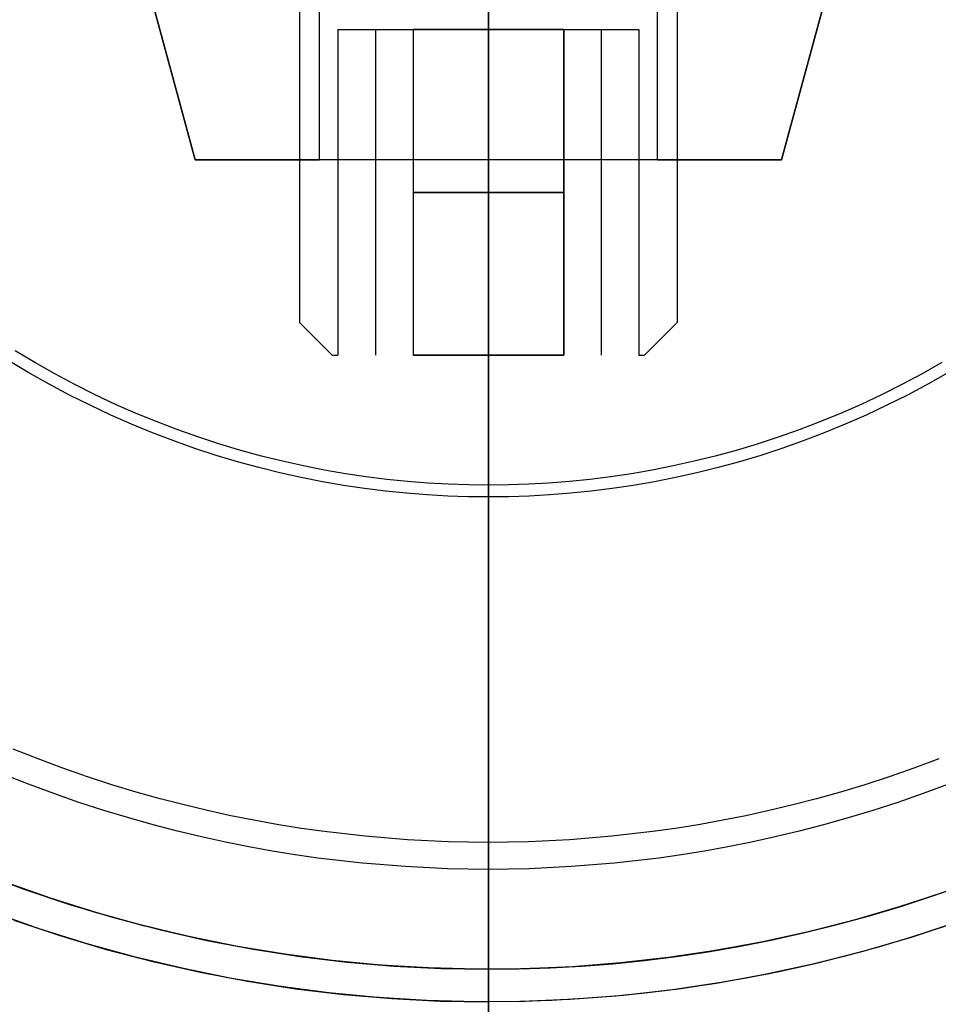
# Model space of a CAD drawing. Header units: millimetres. Extents: x -356 to 356, y -410 to 410.
# Tile 42 of 126: x -7 to 7, y -22 to -7. Entities that reach past the tile are written whole.
import ezdxf

# ---------------------------------------------------------------- set-up
doc = ezdxf.new("R2010")
doc.units = ezdxf.units.MM
doc.header["$MEASUREMENT"] = 0
doc.layers.add('1', color=7, linetype='Continuous')

msp = doc.modelspace()

# ---------------------------------------------------------------- linework, layer by layer
at = {"layer": '1', "color": 252, "extrusion": (-0.000237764, 0, 1)}
msp.add_lwpolyline([(-27.549, 0), (-27.533, -0.95), (-27.484, -1.899), (-27.402, -2.846), (-27.287, -3.789), (-27.14, -4.728), (-26.961, -5.661), (-26.75, -6.587), (-26.506, -7.506), (-26.231, -8.416), (-25.925, -9.315), (-25.588, -10.204), (-25.221, -11.08), (-24.823, -11.943), (-24.396, -12.792), (-23.94, -13.626), (-23.456, -14.443), (-22.943, -15.243), (-22.404, -16.025), (-21.837, -16.788), (-21.245, -17.531), (-20.627, -18.253), (-19.985, -18.953), (-19.319, -19.631), (-18.629, -20.285), (-17.918, -20.915), (-17.186, -21.521), (-16.433, -22.1), (-15.66, -22.653), (-14.869, -23.179), (-14.06, -23.678), (-13.234, -24.148), (-12.393, -24.59), (-11.537, -25.002), (-10.667, -25.385), (-9.784, -25.737), (-8.89, -26.059), (-7.985, -26.349), (-7.071, -26.608), (-6.149, -26.836), (-5.219, -27.031), (-4.283, -27.194), (-3.341, -27.325), (-2.396, -27.423), (-1.448, -27.489), (-0.499, -27.522), (0.452, -27.522), (1.401, -27.489), (2.349, -27.423), (3.294, -27.325), (4.235, -27.194), (5.172, -27.031), (6.101, -26.836), (7.024, -26.608), (7.938, -26.349), (8.843, -26.059), (9.737, -25.737), (10.62, -25.385), (11.49, -25.002), (12.346, -24.59), (13.187, -24.148), (14.013, -23.678), (14.822, -23.179), (15.613, -22.653), (16.385, -22.1), (17.138, -21.521), (17.871, -20.915), (18.582, -20.285), (19.271, -19.631), (19.937, -18.953), (20.58, -18.253), (21.197, -17.531), (21.79, -16.788), (22.356, -16.025), (22.896, -15.243), (23.409, -14.443), (23.893, -13.626), (24.349, -12.792), (24.776, -11.943), (25.174, -11.08), (25.541, -10.204), (25.878, -9.315), (26.184, -8.416), (26.459, -7.506), (26.702, -6.587), (26.914, -5.661), (27.093, -4.728), (27.24, -3.789), (27.355, -2.846), (27.437, -1.899), (27.486, -0.95), (27.502, 0)], dxfattribs=at)
at = {"layer": '1', "color": 252, "extrusion": (-8.22423e-05, 0, 1)}
msp.add_lwpolyline([(-26.534, 0), (-26.518, -0.916), (-26.471, -1.83), (-26.392, -2.742), (-26.282, -3.651), (-26.14, -4.556), (-25.967, -5.455), (-25.763, -6.348), (-25.529, -7.233), (-25.264, -8.11), (-24.969, -8.977), (-24.644, -9.833), (-24.29, -10.677), (-23.907, -11.509), (-23.496, -12.327), (-23.056, -13.131), (-22.589, -13.918), (-22.095, -14.689), (-21.575, -15.443), (-21.029, -16.178), (-20.458, -16.894), (-19.863, -17.59), (-19.244, -18.265), (-18.602, -18.918), (-17.938, -19.548), (-17.253, -20.156), (-16.547, -20.739), (-15.821, -21.297), (-15.077, -21.83), (-14.314, -22.337), (-13.535, -22.818), (-12.739, -23.271), (-11.928, -23.697), (-11.103, -24.094), (-10.265, -24.463), (-9.414, -24.802), (-8.553, -25.112), (-7.681, -25.392), (-6.8, -25.642), (-5.911, -25.861), (-5.015, -26.049), (-4.112, -26.206), (-3.206, -26.332), (-2.295, -26.427), (-1.381, -26.49), (-0.466, -26.522), (0.45, -26.522), (1.365, -26.49), (2.278, -26.427), (3.189, -26.332), (4.096, -26.206), (4.998, -26.049), (5.894, -25.861), (6.784, -25.642), (7.665, -25.392), (8.536, -25.112), (9.398, -24.802), (10.249, -24.463), (11.087, -24.094), (11.912, -23.697), (12.723, -23.271), (13.518, -22.818), (14.298, -22.337), (15.06, -21.83), (15.805, -21.297), (16.53, -20.739), (17.236, -20.156), (17.922, -19.548), (18.586, -18.918), (19.228, -18.265), (19.847, -17.59), (20.442, -16.894), (21.013, -16.178), (21.559, -15.443), (22.079, -14.689), (22.573, -13.918), (23.04, -13.131), (23.479, -12.327), (23.891, -11.509), (24.274, -10.677), (24.628, -9.833), (24.953, -8.977), (25.248, -8.11), (25.512, -7.233), (25.747, -6.348), (25.951, -5.455), (26.124, -4.556), (26.265, -3.651), (26.376, -2.742), (26.455, -1.83), (26.502, -0.916), (26.518, 0)], dxfattribs=at)
at = {"layer": '1', "color": 252}
for points in [[(-4.5, -9), (-6.466, -1.755)], [(-4.5, -9), (-6.466, -1.755)], [(-6.466, -1.755), (-4.5, -9)], [(6.466, -1.755), (4.5, -9)], [(4.5, -9), (6.466, -1.755)], [(6.466, -1.755), (4.5, -9)], [(0, -25), (0, -4.6)], [(0, -25), (0, -4.6)], [(0, -5), (0, -26.026)], [(0, -5), (0, -26.026)], [(-2.594, -9), (-2.594, -5.186)], [(0, -9), (0, -5.186)], [(0, -5.186), (0, -9)], [(0, -9), (0, -5.186)], [(0, -14.175), (0, -5.275)], [(0, -13.994), (0, -5.275)], [(2.594, -9), (2.594, -5.186)], [(0, -6.7), (0, -9)], [(4.5, -9), (-4.5, -9)], [(4.5, -9), (-4.5, -9)], [(-4.5, -9), (-2.594, -9)], [(2.594, -9), (4.5, -9)], [(0, -13.994), (-0.307, -13.99), (-0.616, -13.98), (-0.928, -13.962), (-1.242, -13.938), (-1.558, -13.906), (-1.875, -13.866), (-2.194, -13.818), (-2.514, -13.763), (-2.836, -13.7), (-3.158, -13.628), (-3.48, -13.548), (-3.802, -13.46), (-4.124, -13.364), (-4.446, -13.259), (-4.767, -13.145), (-5.086, -13.023), (-5.405, -12.893), (-5.721, -12.754), (-6.035, -12.606), (-6.347, -12.45), (-6.656, -12.285), (-6.961, -12.112), (-7.263, -11.931)], [(0, -14.175), (-0.311, -14.172), (-0.624, -14.161), (-0.94, -14.144), (-1.258, -14.119), (-1.578, -14.086), (-1.9, -14.046), (-2.223, -13.998), (-2.547, -13.942), (-2.873, -13.877), (-3.199, -13.805), (-3.526, -13.724), (-3.852, -13.635), (-4.179, -13.537), (-4.504, -13.431), (-4.829, -13.316), (-5.153, -13.192), (-5.476, -13.06), (-5.796, -12.919), (-6.114, -12.769), (-6.43, -12.611), (-6.743, -12.444), (-7.053, -12.269), (-7.359, -12.085)], [(6.961, -12.112), (6.656, -12.285), (6.347, -12.45), (6.035, -12.606), (5.721, -12.754), (5.405, -12.893), (5.086, -13.023), (4.767, -13.145), (4.446, -13.259), (4.124, -13.364), (3.802, -13.46), (3.48, -13.548), (3.158, -13.628), (2.836, -13.7), (2.514, -13.763), (2.194, -13.818), (1.875, -13.866), (1.558, -13.906), (1.242, -13.938), (0.928, -13.962), (0.616, -13.98), (0.307, -13.99), (0, -13.994)], [(7.053, -12.269), (6.743, -12.444), (6.43, -12.611), (6.114, -12.769), (5.796, -12.919), (5.476, -13.06), (5.153, -13.192), (4.829, -13.316), (4.504, -13.431), (4.179, -13.537), (3.852, -13.635), (3.526, -13.724), (3.199, -13.805), (2.873, -13.877), (2.547, -13.942), (2.223, -13.998), (1.9, -14.046), (1.578, -14.086), (1.258, -14.119), (0.94, -14.144), (0.624, -14.161), (0.311, -14.172), (0, -14.175)], [(6.912, -18.197), (6.531, -18.338), (6.152, -18.47), (5.777, -18.592), (5.404, -18.705), (5.036, -18.808), (4.67, -18.903), (4.309, -18.99), (3.951, -19.068), (3.598, -19.138), (3.248, -19.201), (2.903, -19.257), (2.562, -19.306), (1.894, -19.384), (1.244, -19.437), (0.613, -19.467), (0, -19.477), (-0.613, -19.467), (-1.244, -19.437), (-1.894, -19.384), (-2.562, -19.306), (-2.903, -19.257), (-3.248, -19.201), (-3.598, -19.138), (-3.951, -19.068), (-4.309, -18.99), (-4.67, -18.903), (-5.036, -18.808), (-5.404, -18.705), (-5.777, -18.592), (-6.152, -18.47), (-6.531, -18.338), (-6.912, -18.197), (-7.295, -18.045)], [(7.06, -18.584), (6.671, -18.728), (6.284, -18.863), (5.901, -18.988), (5.52, -19.103), (5.144, -19.208), (4.771, -19.305), (4.401, -19.394), (4.036, -19.474), (3.675, -19.546), (3.318, -19.61), (2.965, -19.667), (2.617, -19.717), (1.935, -19.796), (1.271, -19.85), (0.626, -19.881), (0, -19.891), (-0.626, -19.881), (-1.271, -19.85), (-1.935, -19.796), (-2.617, -19.717), (-2.965, -19.667), (-3.318, -19.61), (-3.675, -19.546), (-4.036, -19.474), (-4.401, -19.394), (-4.771, -19.305), (-5.144, -19.208), (-5.52, -19.103), (-5.901, -18.988), (-6.284, -18.863), (-6.671, -18.728), (-7.06, -18.584), (-7.452, -18.429)], [(-7.796, -19.944), (-7.116, -20.198), (-6.428, -20.43), (-5.733, -20.637), (-5.031, -20.821), (-4.323, -20.981), (-3.611, -21.116), (-2.894, -21.227), (-2.173, -21.314), (-1.45, -21.376), (-0.725, -21.413), (0, -21.425)], [(6.985, -20.244), (6.286, -20.474), (5.579, -20.68), (4.865, -20.861), (4.146, -21.017), (3.421, -21.148), (2.693, -21.254), (1.961, -21.335), (1.227, -21.39), (0.491, -21.42), (-0.245, -21.424), (-0.981, -21.403), (-1.716, -21.356), (-2.449, -21.284), (-3.179, -21.186), (-3.905, -21.063), (-4.626, -20.916), (-5.342, -20.743), (-6.051, -20.546), (-6.753, -20.324), (-7.447, -20.078)], [(7.056, -20.22), (6.356, -20.452), (5.648, -20.661), (4.934, -20.845), (4.213, -21.003), (3.488, -21.137), (2.758, -21.245), (2.026, -21.328), (1.29, -21.386), (0.553, -21.418), (-0.184, -21.424), (-0.922, -21.405), (-1.658, -21.36), (-2.392, -21.29), (-3.124, -21.194), (-3.851, -21.073), (-4.574, -20.927), (-5.292, -20.756), (-6.003, -20.56), (-6.707, -20.339), (-7.403, -20.094)], [(0, -21.425), (0.472, -21.42), (0.947, -21.404), (1.427, -21.377), (1.909, -21.339), (2.395, -21.29), (2.884, -21.229), (3.374, -21.156), (3.867, -21.07), (4.361, -20.973), (4.856, -20.863), (5.351, -20.74), (5.847, -20.605), (6.343, -20.457), (6.837, -20.295), (7.33, -20.121)], [(7.15, -20.717), (6.434, -20.952), (5.71, -21.162), (4.98, -21.348), (4.243, -21.507), (3.502, -21.642), (2.756, -21.75), (2.007, -21.832), (1.255, -21.889), (0.502, -21.919), (-0.251, -21.924), (-1.004, -21.902), (-1.757, -21.854), (-2.507, -21.78), (-3.253, -21.681), (-3.997, -21.555), (-4.735, -21.404), (-5.467, -21.227), (-6.193, -21.025), (-6.912, -20.798), (-7.622, -20.546)], [(7.222, -20.691), (6.505, -20.93), (5.781, -21.143), (5.05, -21.331), (4.313, -21.493), (3.57, -21.63), (2.823, -21.741), (2.073, -21.826), (1.32, -21.885), (0.566, -21.918), (-0.189, -21.924), (-0.943, -21.905), (-1.697, -21.859), (-2.449, -21.787), (-3.197, -21.689), (-3.942, -21.565), (-4.682, -21.415), (-5.416, -21.24), (-6.144, -21.039), (-6.865, -20.814), (-7.577, -20.563)], [(-7.284, -20.669), (-6.58, -20.906), (-5.868, -21.119), (-5.15, -21.307), (-4.425, -21.47), (-3.696, -21.609), (-2.962, -21.723), (-2.224, -21.811), (-1.484, -21.875), (-0.743, -21.913), (0, -21.925)], [(6.998, -20.769), (6.492, -20.934), (5.985, -21.086), (5.477, -21.224), (4.97, -21.35), (4.463, -21.462), (3.958, -21.562), (3.454, -21.649), (2.951, -21.724), (2.451, -21.787), (1.954, -21.837), (1.46, -21.876), (0.97, -21.904), (0.483, -21.92), (0, -21.925)], [(0, -21.925), (0, -21.425)]]:
    msp.add_lwpolyline(points, dxfattribs=at)
at = {"layer": '1', "color": 60}
for points in [[(-2.897, -2.5), (-2.897, -11.5)], [(0, -2.5), (0, -11.5)], [(0, -2.5), (0, -11.5)], [(2.897, -2.5), (2.897, -11.5)], [(-2.309, -7), (-2.309, -12)], [(-2.309, -7), (2.309, -7)], [(-1.732, -7), (-1.732, -12)], [(-1.732, -7), (-1.732, -12)], [(-1.155, -7), (-1.155, -12)], [(1.155, -7), (-1.155, -7)], [(-1.155, -7), (-1.155, -12)], [(-1.155, -7), (1.155, -7)], [(0, -7), (0, -12)], [(0, -7), (0, -12)], [(1.155, -12), (1.155, -7)], [(1.155, -7), (1.155, -12)], [(1.732, -7), (1.732, -12)], [(1.732, -7), (1.732, -12)], [(2.309, -7), (2.309, -12)], [(1.155, -9.5), (-1.155, -9.5)], [(-1.155, -9.5), (1.155, -9.5)], [(-2.398, -12), (-2.897, -11.5)], [(2.397, -12), (2.897, -11.5)], [(-2.398, -12), (-2.309, -12)], [(1.155, -12), (-1.155, -12)], [(-1.155, -12), (1.155, -12)], [(2.309, -12), (2.397, -12)]]:
    msp.add_lwpolyline(points, dxfattribs=at)
at = {"layer": '1', "color": 60, "extrusion": (0, 1, 0)}
for points in [[(0, -317.897), (-0.101, -317.896), (-0.201, -317.891), (-0.301, -317.882), (-0.401, -317.87), (-0.5, -317.854), (-0.599, -317.835), (-0.697, -317.812), (-0.794, -317.786), (-0.891, -317.757), (-0.986, -317.725), (-1.08, -317.689), (-1.172, -317.65), (-1.264, -317.607), (-1.353, -317.562), (-1.441, -317.513), (-1.528, -317.462), (-1.612, -317.407), (-1.695, -317.35), (-1.776, -317.29), (-1.854, -317.227), (-1.93, -317.161), (-2.004, -317.093), (-2.075, -317.022), (-2.144, -316.949), (-2.211, -316.873), (-2.274, -316.795), (-2.335, -316.715), (-2.393, -316.633), (-2.449, -316.549), (-2.501, -316.463), (-2.55, -316.376), (-2.596, -316.286), (-2.639, -316.195), (-2.679, -316.103), (-2.716, -316.009), (-2.749, -315.914), (-2.779, -315.819), (-2.806, -315.722), (-2.83, -315.624), (-2.85, -315.525), (-2.866, -315.426), (-2.879, -315.326), (-2.889, -315.226), (-2.895, -315.126), (-2.897, -315.025), (-2.897, -314.925), (-2.892, -314.824), (-2.884, -314.724), (-2.873, -314.624), (-2.858, -314.524), (-2.84, -314.425), (-2.818, -314.327), (-2.793, -314.23), (-2.765, -314.133), (-2.733, -314.038), (-2.698, -313.944), (-2.66, -313.851), (-2.618, -313.759), (-2.574, -313.669), (-2.526, -313.58), (-2.475, -313.494), (-2.421, -313.409), (-2.365, -313.325), (-2.305, -313.244), (-2.243, -313.165), (-2.178, -313.089), (-2.11, -313.014), (-2.04, -312.942), (-1.967, -312.873), (-1.892, -312.806), (-1.815, -312.741), (-1.735, -312.68), (-1.654, -312.621), (-1.57, -312.565), (-1.485, -312.512), (-1.398, -312.462), (-1.309, -312.415), (-1.218, -312.371), (-1.126, -312.33), (-1.033, -312.293), (-0.938, -312.259), (-0.843, -312.228), (-0.746, -312.2), (-0.648, -312.176), (-0.55, -312.155), (-0.451, -312.138), (-0.351, -312.124), (-0.251, -312.113), (-0.151, -312.106), (-0.05, -312.103), (0.05, -312.103), (0.151, -312.106), (0.251, -312.113), (0.351, -312.124), (0.451, -312.138), (0.55, -312.155), (0.648, -312.176), (0.746, -312.2), (0.843, -312.228), (0.938, -312.259), (1.033, -312.293), (1.126, -312.33), (1.218, -312.371), (1.309, -312.415), (1.398, -312.462), (1.485, -312.512), (1.57, -312.565), (1.654, -312.621), (1.735, -312.68), (1.815, -312.741), (1.892, -312.806), (1.967, -312.873), (2.04, -312.942), (2.11, -313.014), (2.178, -313.089), (2.243, -313.165), (2.305, -313.244), (2.365, -313.325), (2.421, -313.409), (2.475, -313.494), (2.526, -313.58), (2.574, -313.669), (2.618, -313.759), (2.66, -313.851), (2.698, -313.944), (2.733, -314.038), (2.765, -314.133), (2.793, -314.23), (2.818, -314.327), (2.84, -314.425), (2.858, -314.524), (2.873, -314.624), (2.884, -314.724), (2.892, -314.824), (2.897, -314.925), (2.897, -315.025), (2.895, -315.126), (2.889, -315.226), (2.879, -315.326), (2.866, -315.426), (2.85, -315.525), (2.83, -315.624), (2.806, -315.722), (2.779, -315.819), (2.749, -315.914), (2.716, -316.009), (2.679, -316.103), (2.639, -316.195), (2.596, -316.286), (2.55, -316.376), (2.501, -316.463), (2.449, -316.549), (2.393, -316.633), (2.335, -316.715), (2.274, -316.795), (2.211, -316.873), (2.144, -316.949), (2.075, -317.022), (2.004, -317.093), (1.93, -317.161), (1.854, -317.227), (1.776, -317.29), (1.695, -317.35), (1.612, -317.407), (1.528, -317.462), (1.441, -317.513), (1.353, -317.562), (1.264, -317.607), (1.172, -317.65), (1.08, -317.689), (0.986, -317.725), (0.891, -317.757), (0.794, -317.786), (0.697, -317.812), (0.599, -317.835), (0.5, -317.854), (0.401, -317.87), (0.301, -317.882), (0.201, -317.891), (0.101, -317.896), (0, -317.897)], [(1.155, -313), (2.309, -315)], [(2.309, -315), (1.155, -317)], [(-1.155, -317), (-2.309, -315)], [(-2.309, -315), (-1.155, -313)], [(1.155, -313), (2.309, -315)], [(2.309, -315), (1.155, -317)], [(-1.155, -317), (-2.309, -315)], [(-2.309, -315), (-1.155, -313)], [(0, -317.897), (0.1, -317.896), (0.2, -317.891), (0.3, -317.882), (0.399, -317.87), (0.498, -317.854), (0.596, -317.836), (0.693, -317.813), (0.79, -317.788), (0.886, -317.759), (0.981, -317.727), (1.074, -317.691), (1.166, -317.652), (1.257, -317.611), (1.347, -317.566), (1.434, -317.518), (1.52, -317.467), (1.605, -317.413), (1.687, -317.356), (1.767, -317.296), (1.845, -317.234), (1.921, -317.169), (1.995, -317.101), (2.066, -317.031), (2.135, -316.959), (2.202, -316.884), (2.265, -316.807), (2.326, -316.727), (2.385, -316.646), (2.44, -316.563), (2.492, -316.478), (2.542, -316.391), (2.588, -316.302), (2.632, -316.212), (2.672, -316.12), (2.709, -316.027), (2.743, -315.933), (2.774, -315.838), (2.801, -315.742), (2.825, -315.645), (2.845, -315.547), (2.863, -315.448), (2.876, -315.349), (2.887, -315.25), (2.894, -315.15), (2.897, -315.05), (2.897, -314.95), (2.894, -314.85), (2.887, -314.75), (2.876, -314.651), (2.863, -314.552), (2.845, -314.453), (2.825, -314.355), (2.801, -314.258), (2.774, -314.162), (2.743, -314.067), (2.709, -313.973), (2.672, -313.88), (2.632, -313.788), (2.588, -313.698), (2.542, -313.609), (2.492, -313.522), (2.44, -313.437), (2.385, -313.354), (2.326, -313.273), (2.265, -313.193), (2.202, -313.116), (2.135, -313.041), (2.066, -312.969), (1.995, -312.899), (1.921, -312.831), (1.845, -312.766), (1.767, -312.704), (1.687, -312.644), (1.605, -312.587), (1.52, -312.533), (1.434, -312.482), (1.347, -312.434), (1.257, -312.389), (1.166, -312.348), (1.074, -312.309), (0.981, -312.273), (0.886, -312.241), (0.79, -312.212), (0.693, -312.187), (0.596, -312.164), (0.498, -312.146), (0.399, -312.13), (0.3, -312.118), (0.2, -312.109), (0.1, -312.104), (0, -312.103)], [(0, -312.103), (-0.1, -312.104), (-0.2, -312.109), (-0.3, -312.118), (-0.399, -312.13), (-0.498, -312.146), (-0.596, -312.164), (-0.693, -312.187), (-0.79, -312.212), (-0.886, -312.241), (-0.981, -312.273), (-1.074, -312.309), (-1.166, -312.348), (-1.257, -312.389), (-1.347, -312.434), (-1.434, -312.482), (-1.52, -312.533), (-1.605, -312.587), (-1.687, -312.644), (-1.767, -312.704), (-1.845, -312.766), (-1.921, -312.831), (-1.995, -312.899), (-2.066, -312.969), (-2.135, -313.041), (-2.202, -313.116), (-2.265, -313.193), (-2.326, -313.273), (-2.385, -313.354), (-2.44, -313.437), (-2.492, -313.522), (-2.542, -313.609), (-2.588, -313.698), (-2.632, -313.788), (-2.672, -313.88), (-2.709, -313.973), (-2.743, -314.067), (-2.774, -314.162), (-2.801, -314.258), (-2.825, -314.355), (-2.845, -314.453), (-2.863, -314.552), (-2.876, -314.651), (-2.887, -314.75), (-2.894, -314.85), (-2.897, -314.95), (-2.897, -315.05), (-2.894, -315.15), (-2.887, -315.25), (-2.876, -315.349), (-2.863, -315.448), (-2.845, -315.547), (-2.825, -315.645), (-2.801, -315.742), (-2.774, -315.838), (-2.743, -315.933), (-2.709, -316.027), (-2.672, -316.12), (-2.632, -316.212), (-2.588, -316.302), (-2.542, -316.391), (-2.492, -316.478), (-2.44, -316.563), (-2.385, -316.646), (-2.326, -316.727), (-2.265, -316.807), (-2.202, -316.884), (-2.135, -316.959), (-2.066, -317.031), (-1.995, -317.101), (-1.921, -317.169), (-1.845, -317.234), (-1.767, -317.296), (-1.687, -317.356), (-1.605, -317.413), (-1.52, -317.467), (-1.434, -317.518), (-1.347, -317.566), (-1.257, -317.611), (-1.166, -317.652), (-1.074, -317.691), (-0.981, -317.727), (-0.886, -317.759), (-0.79, -317.788), (-0.693, -317.813), (-0.596, -317.836), (-0.498, -317.854), (-0.399, -317.87), (-0.3, -317.882), (-0.2, -317.891), (-0.1, -317.896), (0, -317.897)], [(0, -317.397), (0.053, -317.397), (0.107, -317.395), (0.161, -317.392), (0.215, -317.388), (0.27, -317.382), (0.325, -317.375), (0.381, -317.367), (0.436, -317.357), (0.492, -317.346), (0.548, -317.334), (0.604, -317.32), (0.66, -317.305), (0.716, -317.288), (0.771, -317.27), (0.827, -317.25), (0.883, -317.229), (0.938, -317.207), (0.993, -317.182), (1.047, -317.157), (1.101, -317.13), (1.155, -317.101), (1.208, -317.071), (1.26, -317.04), (1.312, -317.007), (1.363, -316.972), (1.413, -316.937), (1.463, -316.9), (1.511, -316.861), (1.559, -316.822), (1.605, -316.781), (1.651, -316.739), (1.695, -316.695), (1.739, -316.651), (1.781, -316.605), (1.822, -316.559), (1.861, -316.511), (1.9, -316.463), (1.937, -316.413), (1.972, -316.363), (2.007, -316.312), (2.04, -316.26), (2.071, -316.208), (2.101, -316.155), (2.13, -316.101), (2.157, -316.047), (2.182, -315.993), (2.207, -315.938), (2.229, -315.883), (2.25, -315.827), (2.27, -315.771), (2.288, -315.716), (2.305, -315.66), (2.32, -315.604), (2.334, -315.548), (2.346, -315.492), (2.357, -315.436), (2.367, -315.381), (2.375, -315.325), (2.382, -315.27), (2.388, -315.215), (2.392, -315.161), (2.395, -315.107), (2.397, -315.053), (2.397, -315), (2.397, -314.947), (2.395, -314.893), (2.392, -314.839), (2.388, -314.785), (2.382, -314.73), (2.375, -314.675), (2.367, -314.619), (2.357, -314.564), (2.346, -314.508), (2.334, -314.452), (2.32, -314.396), (2.305, -314.34), (2.288, -314.284), (2.27, -314.229), (2.25, -314.173), (2.229, -314.117), (2.207, -314.062), (2.182, -314.007), (2.157, -313.953), (2.13, -313.899), (2.101, -313.845), (2.071, -313.792), (2.04, -313.74), (2.007, -313.688), (1.972, -313.637), (1.937, -313.587), (1.9, -313.537), (1.861, -313.489), (1.822, -313.441), (1.781, -313.395), (1.739, -313.349), (1.695, -313.305), (1.651, -313.261), (1.605, -313.219), (1.559, -313.178), (1.511, -313.139), (1.463, -313.1), (1.413, -313.063), (1.363, -313.028), (1.312, -312.993), (1.26, -312.96), (1.208, -312.929), (1.155, -312.899), (1.101, -312.87), (1.047, -312.843), (0.993, -312.818), (0.938, -312.793), (0.883, -312.771), (0.827, -312.75), (0.771, -312.73), (0.716, -312.712), (0.66, -312.695), (0.604, -312.68), (0.548, -312.666), (0.492, -312.654), (0.436, -312.643), (0.381, -312.633), (0.325, -312.625), (0.27, -312.618), (0.215, -312.612), (0.161, -312.608), (0.107, -312.605), (0.053, -312.603), (0, -312.603)], [(1.155, -313), (2.309, -315)], [(2.309, -315), (1.155, -317)], [(0, -312.603), (-0.053, -312.603), (-0.107, -312.605), (-0.161, -312.608), (-0.215, -312.612), (-0.27, -312.618), (-0.325, -312.625), (-0.381, -312.633), (-0.436, -312.643), (-0.492, -312.654), (-0.548, -312.666), (-0.604, -312.68), (-0.66, -312.695), (-0.716, -312.712), (-0.771, -312.73), (-0.827, -312.75), (-0.883, -312.771), (-0.938, -312.793), (-0.993, -312.818), (-1.047, -312.843), (-1.101, -312.87), (-1.155, -312.899), (-1.208, -312.929), (-1.26, -312.96), (-1.312, -312.993), (-1.363, -313.028), (-1.413, -313.063), (-1.463, -313.1), (-1.511, -313.139), (-1.559, -313.178), (-1.605, -313.219), (-1.651, -313.261), (-1.695, -313.305), (-1.739, -313.349), (-1.781, -313.395), (-1.822, -313.441), (-1.861, -313.489), (-1.9, -313.537), (-1.937, -313.587), (-1.972, -313.637), (-2.007, -313.688), (-2.04, -313.74), (-2.071, -313.792), (-2.101, -313.845), (-2.13, -313.899), (-2.157, -313.953), (-2.182, -314.007), (-2.207, -314.062), (-2.229, -314.117), (-2.25, -314.173), (-2.27, -314.229), (-2.288, -314.284), (-2.305, -314.34), (-2.32, -314.396), (-2.334, -314.452), (-2.346, -314.508), (-2.357, -314.564), (-2.367, -314.619), (-2.375, -314.675), (-2.382, -314.73), (-2.388, -314.785), (-2.392, -314.839), (-2.395, -314.893), (-2.397, -314.947), (-2.398, -315), (-2.397, -315.053), (-2.395, -315.107), (-2.392, -315.161), (-2.388, -315.215), (-2.382, -315.27), (-2.375, -315.325), (-2.367, -315.381), (-2.357, -315.436), (-2.346, -315.492), (-2.334, -315.548), (-2.32, -315.604), (-2.305, -315.66), (-2.288, -315.716), (-2.27, -315.771), (-2.25, -315.827), (-2.229, -315.883), (-2.207, -315.938), (-2.182, -315.993), (-2.157, -316.047), (-2.13, -316.101), (-2.101, -316.155), (-2.071, -316.208), (-2.04, -316.26), (-2.007, -316.312), (-1.972, -316.363), (-1.937, -316.413), (-1.9, -316.463), (-1.861, -316.511), (-1.822, -316.559), (-1.781, -316.605), (-1.739, -316.651), (-1.695, -316.695), (-1.651, -316.739), (-1.605, -316.781), (-1.559, -316.822), (-1.511, -316.861), (-1.463, -316.9), (-1.413, -316.937), (-1.363, -316.972), (-1.312, -317.007), (-1.26, -317.04), (-1.208, -317.071), (-1.155, -317.101), (-1.101, -317.13), (-1.047, -317.157), (-0.993, -317.182), (-0.938, -317.207), (-0.883, -317.229), (-0.827, -317.25), (-0.771, -317.27), (-0.716, -317.288), (-0.66, -317.305), (-0.604, -317.32), (-0.548, -317.334), (-0.492, -317.346), (-0.436, -317.357), (-0.381, -317.367), (-0.325, -317.375), (-0.27, -317.382), (-0.215, -317.388), (-0.161, -317.392), (-0.107, -317.395), (-0.053, -317.397), (0, -317.397)], [(-2.309, -315), (-1.155, -313)], [(-1.155, -317), (-2.309, -315)]]:
    msp.add_lwpolyline(points, dxfattribs=at)
at = {"layer": '1', "color": 252, "extrusion": (0, 1, 0)}
for points in [[(0, -312.406), (-0.09, -312.408), (-0.18, -312.412), (-0.27, -312.42), (-0.359, -312.431), (-0.448, -312.445), (-0.536, -312.462), (-0.624, -312.482), (-0.711, -312.505), (-0.797, -312.532), (-0.883, -312.561), (-0.967, -312.593), (-1.05, -312.628), (-1.131, -312.666), (-1.212, -312.706), (-1.291, -312.75), (-1.368, -312.796), (-1.444, -312.845), (-1.517, -312.896), (-1.59, -312.95), (-1.66, -313.006), (-1.728, -313.065), (-1.794, -313.126), (-1.858, -313.19), (-1.92, -313.255), (-1.979, -313.323), (-2.036, -313.393), (-2.091, -313.464), (-2.143, -313.538), (-2.192, -313.613), (-2.239, -313.69), (-2.283, -313.768), (-2.324, -313.848), (-2.363, -313.93), (-2.399, -314.013), (-2.432, -314.096), (-2.461, -314.181), (-2.488, -314.267), (-2.512, -314.354), (-2.533, -314.442), (-2.551, -314.53), (-2.566, -314.619), (-2.578, -314.708), (-2.586, -314.798), (-2.592, -314.887), (-2.594, -314.977), (-2.593, -315.068), (-2.589, -315.157), (-2.582, -315.247), (-2.572, -315.337), (-2.559, -315.426), (-2.543, -315.514), (-2.523, -315.602), (-2.501, -315.689), (-2.475, -315.776), (-2.447, -315.861), (-2.416, -315.946), (-2.381, -316.029), (-2.344, -316.111), (-2.304, -316.192), (-2.261, -316.271), (-2.216, -316.349), (-2.168, -316.425), (-2.117, -316.499), (-2.064, -316.572), (-2.008, -316.642), (-1.95, -316.711), (-1.889, -316.778), (-1.826, -316.842), (-1.761, -316.904), (-1.694, -316.964), (-1.625, -317.022), (-1.554, -317.077), (-1.481, -317.13), (-1.406, -317.18), (-1.329, -317.228), (-1.251, -317.272), (-1.172, -317.314), (-1.091, -317.354), (-1.008, -317.39), (-0.925, -317.424), (-0.84, -317.454), (-0.754, -317.482), (-0.668, -317.507), (-0.58, -317.528), (-0.492, -317.547), (-0.404, -317.562), (-0.314, -317.575), (-0.225, -317.584), (-0.135, -317.591), (-0.045, -317.594), (0.045, -317.594), (0.135, -317.591), (0.225, -317.584), (0.314, -317.575), (0.404, -317.562), (0.492, -317.547), (0.58, -317.528), (0.668, -317.507), (0.754, -317.482), (0.84, -317.454), (0.925, -317.424), (1.008, -317.39), (1.091, -317.354), (1.172, -317.314), (1.251, -317.272), (1.329, -317.228), (1.406, -317.18), (1.481, -317.13), (1.554, -317.077), (1.625, -317.022), (1.694, -316.964), (1.761, -316.904), (1.826, -316.842), (1.889, -316.778), (1.95, -316.711), (2.008, -316.642), (2.064, -316.572), (2.117, -316.499), (2.168, -316.425), (2.216, -316.349), (2.261, -316.271), (2.304, -316.192), (2.344, -316.111), (2.381, -316.029), (2.416, -315.946), (2.447, -315.861), (2.475, -315.776), (2.501, -315.689), (2.523, -315.602), (2.543, -315.514), (2.559, -315.426), (2.572, -315.337), (2.582, -315.247), (2.589, -315.157), (2.593, -315.068), (2.594, -314.977), (2.592, -314.887), (2.586, -314.798), (2.578, -314.708), (2.566, -314.619), (2.551, -314.53), (2.533, -314.442), (2.512, -314.354), (2.488, -314.267), (2.461, -314.181), (2.432, -314.096), (2.399, -314.013), (2.363, -313.93), (2.324, -313.848), (2.283, -313.768), (2.239, -313.69), (2.192, -313.613), (2.143, -313.538), (2.091, -313.464), (2.036, -313.393), (1.979, -313.323), (1.92, -313.255), (1.858, -313.19), (1.794, -313.126), (1.728, -313.065), (1.66, -313.006), (1.59, -312.95), (1.517, -312.896), (1.444, -312.845), (1.368, -312.796), (1.291, -312.75), (1.212, -312.706), (1.131, -312.666), (1.05, -312.628), (0.967, -312.593), (0.883, -312.561), (0.797, -312.532), (0.711, -312.505), (0.624, -312.482), (0.536, -312.462), (0.448, -312.445), (0.359, -312.431), (0.27, -312.42), (0.18, -312.412), (0.09, -312.408), (0, -312.406)], [(0, -312.406), (0.058, -312.407), (0.116, -312.409), (0.174, -312.412), (0.233, -312.416), (0.292, -312.422), (0.352, -312.43), (0.412, -312.439), (0.472, -312.449), (0.532, -312.461), (0.593, -312.475), (0.653, -312.49), (0.714, -312.506), (0.774, -312.524), (0.835, -312.544), (0.895, -312.565), (0.955, -312.588), (1.015, -312.613), (1.074, -312.639), (1.133, -312.666), (1.191, -312.696), (1.249, -312.727), (1.307, -312.759), (1.363, -312.793), (1.419, -312.829), (1.475, -312.866), (1.529, -312.905), (1.583, -312.945), (1.635, -312.986), (1.687, -313.029), (1.737, -313.073), (1.786, -313.119), (1.834, -313.166), (1.881, -313.214), (1.927, -313.263), (1.971, -313.313), (2.014, -313.365), (2.055, -313.417), (2.095, -313.471), (2.134, -313.525), (2.171, -313.581), (2.207, -313.637), (2.241, -313.693), (2.273, -313.751), (2.304, -313.809), (2.334, -313.867), (2.361, -313.926), (2.387, -313.985), (2.412, -314.045), (2.435, -314.105), (2.456, -314.165), (2.476, -314.226), (2.494, -314.286), (2.51, -314.347), (2.525, -314.407), (2.539, -314.468), (2.551, -314.528), (2.561, -314.588), (2.57, -314.648), (2.578, -314.708), (2.584, -314.767), (2.588, -314.826), (2.591, -314.884), (2.593, -314.942), (2.594, -315), (2.593, -315.058), (2.591, -315.116), (2.588, -315.174), (2.584, -315.233), (2.578, -315.292), (2.57, -315.352), (2.561, -315.412), (2.551, -315.472), (2.539, -315.532), (2.525, -315.593), (2.51, -315.653), (2.494, -315.714), (2.476, -315.774), (2.456, -315.835), (2.435, -315.895), (2.412, -315.955), (2.387, -316.015), (2.361, -316.074), (2.334, -316.133), (2.304, -316.191), (2.273, -316.249), (2.241, -316.307), (2.207, -316.363), (2.171, -316.419), (2.134, -316.475), (2.095, -316.529), (2.055, -316.583), (2.014, -316.635), (1.971, -316.687), (1.927, -316.737), (1.881, -316.786), (1.834, -316.834), (1.786, -316.881), (1.737, -316.927), (1.687, -316.971), (1.635, -317.014), (1.583, -317.055), (1.529, -317.095), (1.475, -317.134), (1.419, -317.171), (1.363, -317.207), (1.307, -317.241), (1.249, -317.273), (1.191, -317.304), (1.133, -317.334), (1.074, -317.361), (1.015, -317.387), (0.955, -317.412), (0.895, -317.435), (0.835, -317.456), (0.774, -317.476), (0.714, -317.494), (0.653, -317.51), (0.593, -317.525), (0.532, -317.539), (0.472, -317.551), (0.412, -317.561), (0.352, -317.57), (0.292, -317.578), (0.233, -317.584), (0.174, -317.588), (0.116, -317.591), (0.058, -317.593), (0, -317.594)], [(0, -317.594), (-0.058, -317.593), (-0.116, -317.591), (-0.174, -317.588), (-0.233, -317.584), (-0.292, -317.578), (-0.352, -317.57), (-0.412, -317.561), (-0.472, -317.551), (-0.532, -317.539), (-0.593, -317.525), (-0.653, -317.51), (-0.714, -317.494), (-0.774, -317.476), (-0.835, -317.456), (-0.895, -317.435), (-0.955, -317.412), (-1.015, -317.387), (-1.074, -317.361), (-1.133, -317.334), (-1.191, -317.304), (-1.249, -317.273), (-1.307, -317.241), (-1.363, -317.207), (-1.419, -317.171), (-1.475, -317.134), (-1.529, -317.095), (-1.583, -317.055), (-1.635, -317.014), (-1.687, -316.971), (-1.737, -316.927), (-1.786, -316.881), (-1.834, -316.834), (-1.881, -316.786), (-1.927, -316.737), (-1.971, -316.687), (-2.014, -316.635), (-2.055, -316.583), (-2.095, -316.529), (-2.134, -316.475), (-2.171, -316.419), (-2.207, -316.363), (-2.241, -316.307), (-2.273, -316.249), (-2.304, -316.191), (-2.334, -316.133), (-2.361, -316.074), (-2.387, -316.015), (-2.412, -315.955), (-2.435, -315.895), (-2.456, -315.835), (-2.476, -315.774), (-2.494, -315.714), (-2.51, -315.653), (-2.525, -315.593), (-2.539, -315.532), (-2.551, -315.472), (-2.561, -315.412), (-2.57, -315.352), (-2.578, -315.292), (-2.584, -315.233), (-2.588, -315.174), (-2.591, -315.116), (-2.593, -315.058), (-2.594, -315), (-2.593, -314.942), (-2.591, -314.884), (-2.588, -314.826), (-2.584, -314.767), (-2.578, -314.708), (-2.57, -314.648), (-2.561, -314.588), (-2.551, -314.528), (-2.539, -314.468), (-2.525, -314.407), (-2.51, -314.347), (-2.494, -314.286), (-2.476, -314.226), (-2.456, -314.165), (-2.435, -314.105), (-2.412, -314.045), (-2.387, -313.985), (-2.361, -313.926), (-2.334, -313.867), (-2.304, -313.809), (-2.273, -313.751), (-2.241, -313.693), (-2.207, -313.637), (-2.171, -313.581), (-2.134, -313.525), (-2.095, -313.471), (-2.055, -313.417), (-2.014, -313.365), (-1.971, -313.313), (-1.927, -313.263), (-1.881, -313.214), (-1.834, -313.166), (-1.786, -313.119), (-1.737, -313.073), (-1.687, -313.029), (-1.635, -312.986), (-1.583, -312.945), (-1.529, -312.905), (-1.475, -312.866), (-1.419, -312.829), (-1.363, -312.793), (-1.307, -312.759), (-1.249, -312.727), (-1.191, -312.696), (-1.133, -312.666), (-1.074, -312.639), (-1.015, -312.613), (-0.955, -312.588), (-0.895, -312.565), (-0.835, -312.544), (-0.774, -312.524), (-0.714, -312.506), (-0.653, -312.49), (-0.593, -312.475), (-0.532, -312.461), (-0.472, -312.449), (-0.412, -312.439), (-0.352, -312.43), (-0.292, -312.422), (-0.233, -312.416), (-0.174, -312.412), (-0.116, -312.409), (-0.058, -312.407), (0, -312.406)]]:
    msp.add_lwpolyline(points, dxfattribs=at)
at = {"layer": '1', "color": 60, "extrusion": (1, 0, 0)}
for points in [[(-7, -313), (-7, -317)], [(-12, -312.603), (-11.5, -312.103)], [(-12, -317.397), (-11.5, -317.897)], [(-12, -317.397), (-12, -317)], [(-12, -313), (-12, -312.603)]]:
    msp.add_lwpolyline(points, dxfattribs=at)
at = {"layer": '1', "color": 252, "extrusion": (1, 0, 0)}
for points in [[(-9, -320), (-9, -310)], [(-9, -320), (-9, -317.594)], [(-9, -312.406), (-9, -310)], [(-9, -310), (-9, -320)], [(-13.994, -430.562), (-14.411, -430.924), (-14.822, -431.3), (-15.224, -431.688), (-15.617, -432.088), (-16.001, -432.501), (-16.376, -432.926), (-16.74, -433.362), (-17.094, -433.809), (-17.436, -434.268), (-17.766, -434.737), (-18.084, -435.216), (-18.39, -435.704), (-18.682, -436.201), (-18.961, -436.707), (-19.226, -437.22), (-19.477, -437.741), (-19.713, -438.269), (-19.935, -438.803), (-20.141, -439.342), (-20.333, -439.886), (-20.509, -440.435), (-20.669, -440.987), (-20.814, -441.541), (-20.944, -442.099), (-21.058, -442.657), (-21.156, -443.217), (-21.239, -443.777), (-21.307, -444.337), (-21.359, -444.896), (-21.396, -445.454), (-21.418, -446.009), (-21.425, -446.562)], [(-21.925, -446.562), (-21.918, -445.991), (-21.895, -445.417), (-21.856, -444.841), (-21.802, -444.263), (-21.731, -443.684), (-21.645, -443.105), (-21.542, -442.526), (-21.423, -441.949), (-21.288, -441.373), (-21.136, -440.8), (-20.969, -440.229), (-20.785, -439.663), (-20.585, -439.1), (-20.369, -438.543), (-20.138, -437.992), (-19.891, -437.448), (-19.63, -436.91), (-19.353, -436.38), (-19.062, -435.858), (-18.757, -435.346), (-18.438, -434.842), (-18.106, -434.349), (-17.762, -433.866), (-17.405, -433.395), (-17.036, -432.934), (-16.657, -432.486), (-16.266, -432.049), (-15.866, -431.626), (-15.456, -431.215), (-15.037, -430.817), (-14.61, -430.433), (-14.175, -430.062)], [(-21.425, -446.562), (-21.425, -492.062)], [(-21.925, -446.562), (-21.925, -492.062)]]:
    msp.add_lwpolyline(points, dxfattribs=at)

doc.saveas('drawing.dxf')
